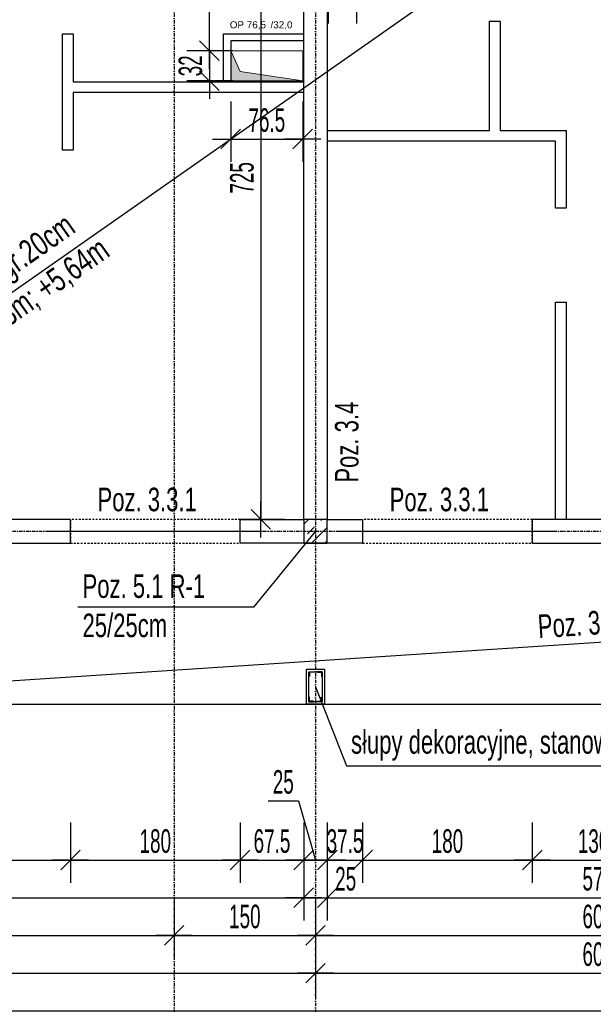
# Model space of a CAD drawing. Header units: millimetres. Extents: x -796 to 14823, y -2819 to 1873.
# Tile 9 of 51: x 297 to 906, y -1246 to -201. Entities that reach past the tile are written whole.
import ezdxf

# ---------------------------------------------------------------- set-up
doc = ezdxf.new("R2010")
doc.units = ezdxf.units.MM
doc.header["$LTSCALE"] = 10
doc.linetypes.add('MO', pattern=[0.7, 0.35, -0.17, 0.01, -0.17])
doc.linetypes.add('MP', pattern=[0.36, 0.2, -0.16])
for name, color, linetype in [('BA_prg', 3, 'Continuous'), ('BA_szr', 1, 'Continuous'), ('BA_txs', 2, 'Continuous'), ('BA_wym', 1, 'Continuous'), ('BD_lpm', 1, 'MP'), ('BD_osm', 1, 'MO'), ('BD_wic', 1, 'Continuous'), ('BD_wig', 3, 'Continuous'), ('BZ_odn', 1, 'Continuous'), ('BZ_txs', 2, 'Continuous')]:
    doc.layers.add(name, color=color, linetype=linetype)
doc.layers.add('Nowe_A-Przebicia_Nr_pióra__1', color=7, linetype='Continuous', lineweight=13)
doc.layers.add('Nowe_A-Przebicia_Nr_pióra__102', color=7, linetype='Continuous', lineweight=5, true_color=0xcccccc)
doc.styles.add('BIKTS', font='bikromsw.shx', dxfattribs={"width": 0.8})
doc.styles.add('BIKWYM', font='bikromsw.shx', dxfattribs={"width": 0.6})
doc.styles.add('STYL_AUTOMATYCZNY_1', font='arial.ttf')
doc.dimstyles.new('BA_KR_100_cm', dxfattribs={"dimtxt": 25, "dimasz": 1.666667, "dimexe": 24, "dimexo": 0, "dimgap": 0, "dimtad": 0, "dimdec": 1, "dimrnd": 0.5, "dimzin": 9, "dimdsep": 46, "dimtxsty": 'BIKWYM', "dimblk": 'WYM-KR', "dimcen": 0, "dimdle": 20, "dimclrd": 256, "dimclre": 256, "dimclrt": 2, "dimadec": 0, "dimazin": 0, "dimtfac": 0.033333, "dimtdec": 1, "dimtmove": 0, "dimatfit": 3, "dimldrblk": 'WYM-KR', "dimfxl": 25, "dimfxlon": 1, "dimtvp": 0.8, "dimtolj": 1, "dimarcsym": 0})
doc.dimstyles.new('BZ_ST_100_cm', dxfattribs={"dimtxt": 25, "dimasz": 1.666667, "dimexe": 24, "dimexo": 0, "dimgap": 0, "dimtad": 0, "dimdec": 1, "dimrnd": 0.5, "dimdsep": 46, "dimtxsty": 'BIKWYM', "dimblk": 'WYM-ST', "dimcen": 0, "dimdle": 20, "dimclrd": 256, "dimclre": 256, "dimclrt": 7, "dimadec": 0, "dimazin": 0, "dimtfac": 0.033333, "dimtdec": 1, "dimtix": 1, "dimtmove": 2, "dimatfit": 3, "dimldrblk": 'WYM-ST', "dimfxl": 25, "dimfxlon": 1, "dimtvp": 0.8, "dimtolj": 1, "dimtzin": 0, "dimarcsym": 0})

# ---------------------------------------------------------------- blocks, each defined once
blk = doc.blocks.new('WYM-ST')
blk.add_hatch(color=256).paths.add_polyline_path([(-13, 2.88), (0, 0), (-13, -2.88)])
blk.add_lwpolyline([(0, 0), (-13, 2.88), (-13, -2.88), (0, 0)])
blk = doc.blocks.new('WYM-KR')
at = {"linetype": 'ByBlock'}
blk.add_line((11.52, 0), (-11.52, 0), dxfattribs=at)
at = {"color": 7, "linetype": 'ByBlock'}
blk.add_line((6.24, 6.24), (-6.24, -6.24), dxfattribs=at)
blk = doc.blocks.new('*D192')
at = {"layer": 'BA_wym', "lineweight": -2}
for p, q in [((141, -1052.6), (141, -1116.6)), ((351, -1052.6), (351, -1116.6)), ((142.7, -1092.6), (349.4, -1092.6))]:
    blk.add_line(p, q, dxfattribs=at)
at = {"layer": 'Defpoints', "color": 0}
for p in [(141, -756.1), (351, -756.1), (351, -1092.6)]:
    blk.add_point(p, dxfattribs=at)
at = {"layer": 'BA_wym', "lineweight": -2, "xscale": 1.666666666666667, "yscale": 1.666666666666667, "zscale": 1.666666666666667, "rotation": 180}
blk.add_blockref('WYM-KR', (141, -1092.6), dxfattribs=at)
at = {"layer": 'BA_wym', "lineweight": -2, "xscale": 1.666666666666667, "yscale": 1.666666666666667, "zscale": 1.666666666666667}
blk.add_blockref('WYM-KR', (351, -1092.6), dxfattribs=at)
at = {"layer": 'BA_wym', "color": 2, "insert": (246, -1072.6), "char_height": 25, "attachment_point": 5, "style": 'BIKWYM'}
blk.add_mtext('\\A1;210', dxfattribs=at)
blk = doc.blocks.new('*D193')
at = {"layer": 'BA_wym', "lineweight": -2}
for p, q in [((351, -1052.6), (351, -1116.6)), ((531, -1052.6), (531, -1116.6)), ((352.7, -1092.6), (529.4, -1092.6))]:
    blk.add_line(p, q, dxfattribs=at)
at = {"layer": 'Defpoints', "color": 0}
for p in [(351, -756.1), (531, -756.1), (531, -1092.6)]:
    blk.add_point(p, dxfattribs=at)
at = {"layer": 'BA_wym', "lineweight": -2, "xscale": 1.666666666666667, "yscale": 1.666666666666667, "zscale": 1.666666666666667, "rotation": 180}
blk.add_blockref('WYM-KR', (351, -1092.6), dxfattribs=at)
at = {"layer": 'BA_wym', "lineweight": -2, "xscale": 1.666666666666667, "yscale": 1.666666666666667, "zscale": 1.666666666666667}
blk.add_blockref('WYM-KR', (531, -1092.6), dxfattribs=at)
at = {"layer": 'BA_wym', "color": 2, "insert": (441, -1072.6), "char_height": 25, "attachment_point": 5, "style": 'BIKWYM'}
blk.add_mtext('\\A1;180', dxfattribs=at)
blk = doc.blocks.new('*D194')
at = {"layer": 'BA_wym', "lineweight": -2}
for p, q in [((531, -1052.6), (531, -1116.6)), ((598.5, -1052.6), (598.5, -1116.6)), ((532.7, -1092.6), (596.9, -1092.6))]:
    blk.add_line(p, q, dxfattribs=at)
at = {"layer": 'Defpoints', "color": 0}
for p in [(531, -756.1), (598.5, -756.1), (598.5, -1092.6)]:
    blk.add_point(p, dxfattribs=at)
at = {"layer": 'BA_wym', "lineweight": -2, "xscale": 1.666666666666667, "yscale": 1.666666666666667, "zscale": 1.666666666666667, "rotation": 180}
blk.add_blockref('WYM-KR', (531, -1092.6), dxfattribs=at)
at = {"layer": 'BA_wym', "lineweight": -2, "xscale": 1.666666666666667, "yscale": 1.666666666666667, "zscale": 1.666666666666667}
blk.add_blockref('WYM-KR', (598.5, -1092.6), dxfattribs=at)
at = {"layer": 'BA_wym', "color": 2, "insert": (564.8, -1072.6), "char_height": 25, "attachment_point": 5, "style": 'BIKWYM'}
blk.add_mtext('\\A1;67.5', dxfattribs=at)
blk = doc.blocks.new('*D195')
at = {"layer": 'BA_wym', "lineweight": -2}
for p, q in [((560.6, -1029.8), (593, -1029.8)), ((593, -1029.8), (611, -1092.6)), ((598.5, -1052.6), (598.5, -1116.6)), ((623.5, -1052.6), (623.5, -1116.6)), ((596.9, -1092.6), (595.2, -1092.6)), ((598.5, -1092.6), (623.5, -1092.6)), ((625.2, -1092.6), (626.9, -1092.6))]:
    blk.add_line(p, q, dxfattribs=at)
at = {"layer": 'Defpoints', "color": 0}
for p in [(598.5, -756.1), (623.5, -756.1), (623.5, -1092.6)]:
    blk.add_point(p, dxfattribs=at)
at = {"layer": 'BA_wym', "lineweight": -2, "xscale": 1.666666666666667, "yscale": 1.666666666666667, "zscale": 1.666666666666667}
blk.add_blockref('WYM-KR', (598.5, -1092.6), dxfattribs=at)
at = {"layer": 'BA_wym', "lineweight": -2, "xscale": 1.666666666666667, "yscale": 1.666666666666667, "zscale": 1.666666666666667, "rotation": 180}
blk.add_blockref('WYM-KR', (623.5, -1092.6), dxfattribs=at)
at = {"layer": 'BA_wym', "color": 2, "insert": (576.8, -1009.8), "char_height": 25, "attachment_point": 5, "style": 'BIKWYM'}
blk.add_mtext('\\A1;25', dxfattribs=at)
blk = doc.blocks.new('*D196')
at = {"layer": 'BA_wym', "lineweight": -2}
for p, q in [((623.5, -1052.6), (623.5, -1116.6)), ((661, -1052.6), (661, -1116.6)), ((621.9, -1092.6), (620.2, -1092.6)), ((623.5, -1092.6), (661, -1092.6)), ((662.7, -1092.6), (664.3, -1092.6))]:
    blk.add_line(p, q, dxfattribs=at)
at = {"layer": 'Defpoints', "color": 0}
for p in [(623.5, -756.1), (661, -756.1), (661, -1092.6)]:
    blk.add_point(p, dxfattribs=at)
at = {"layer": 'BA_wym', "lineweight": -2, "xscale": 1.666666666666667, "yscale": 1.666666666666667, "zscale": 1.666666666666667}
blk.add_blockref('WYM-KR', (623.5, -1092.6), dxfattribs=at)
at = {"layer": 'BA_wym', "lineweight": -2, "xscale": 1.666666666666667, "yscale": 1.666666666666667, "zscale": 1.666666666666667, "rotation": 180}
blk.add_blockref('WYM-KR', (661, -1092.6), dxfattribs=at)
at = {"layer": 'BA_wym', "color": 2, "insert": (642.3, -1072.6), "char_height": 25, "attachment_point": 5, "style": 'BIKWYM'}
blk.add_mtext('\\A1;37.5', dxfattribs=at)
blk = doc.blocks.new('*D197')
at = {"layer": 'BA_wym', "lineweight": -2}
for p, q in [((661, -1052.6), (661, -1116.6)), ((841, -1052.6), (841, -1116.6)), ((662.7, -1092.6), (839.3, -1092.6))]:
    blk.add_line(p, q, dxfattribs=at)
at = {"layer": 'Defpoints', "color": 0}
for p in [(661, -756.1), (841, -756.1), (841, -1092.6)]:
    blk.add_point(p, dxfattribs=at)
at = {"layer": 'BA_wym', "lineweight": -2, "xscale": 1.666666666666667, "yscale": 1.666666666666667, "zscale": 1.666666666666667, "rotation": 180}
blk.add_blockref('WYM-KR', (661, -1092.6), dxfattribs=at)
at = {"layer": 'BA_wym', "lineweight": -2, "xscale": 1.666666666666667, "yscale": 1.666666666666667, "zscale": 1.666666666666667}
blk.add_blockref('WYM-KR', (841, -1092.6), dxfattribs=at)
at = {"layer": 'BA_wym', "color": 2, "insert": (751, -1072.6), "char_height": 25, "attachment_point": 5, "style": 'BIKWYM'}
blk.add_mtext('\\A1;180', dxfattribs=at)
blk = doc.blocks.new('*D198')
at = {"layer": 'BA_wym', "lineweight": -2}
for p, q in [((841, -1052.6), (841, -1116.6)), ((971, -1052.6), (971, -1116.6)), ((842.7, -1092.6), (969.4, -1092.6))]:
    blk.add_line(p, q, dxfattribs=at)
at = {"layer": 'Defpoints', "color": 0}
for p in [(841, -756.1), (971, -756.1), (971, -1092.6)]:
    blk.add_point(p, dxfattribs=at)
at = {"layer": 'BA_wym', "lineweight": -2, "xscale": 1.666666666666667, "yscale": 1.666666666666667, "zscale": 1.666666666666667, "rotation": 180}
blk.add_blockref('WYM-KR', (841, -1092.6), dxfattribs=at)
at = {"layer": 'BA_wym', "lineweight": -2, "xscale": 1.666666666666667, "yscale": 1.666666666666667, "zscale": 1.666666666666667}
blk.add_blockref('WYM-KR', (971, -1092.6), dxfattribs=at)
at = {"layer": 'BA_wym', "color": 2, "insert": (906, -1072.6), "char_height": 25, "attachment_point": 5, "style": 'BIKWYM'}
blk.add_mtext('\\A1;130', dxfattribs=at)
blk = doc.blocks.new('*D67')
at = {"layer": 'BA_wym', "lineweight": -2}
for p, q in [((-66.5, -1092.6), (-66.5, -1156.6)), ((598.5, -1092.6), (598.5, -1156.6)), ((-64.8, -1132.6), (596.9, -1132.6))]:
    blk.add_line(p, q, dxfattribs=at)
at = {"layer": 'Defpoints', "color": 0}
for p in [(598.5, -731.1), (-66.5, -927.1), (598.5, -1132.6)]:
    blk.add_point(p, dxfattribs=at)
at = {"layer": 'BA_wym', "lineweight": -2, "xscale": 1.666666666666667, "yscale": 1.666666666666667, "zscale": 1.666666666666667, "rotation": 180}
blk.add_blockref('WYM-KR', (-66.5, -1132.6), dxfattribs=at)
at = {"layer": 'BA_wym', "lineweight": -2, "xscale": 1.666666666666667, "yscale": 1.666666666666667, "zscale": 1.666666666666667}
blk.add_blockref('WYM-KR', (598.5, -1132.6), dxfattribs=at)
at = {"layer": 'BA_wym', "color": 2, "insert": (266, -1112.6), "char_height": 25, "attachment_point": 5, "style": 'BIKWYM'}
blk.add_mtext('\\A1;665', dxfattribs=at)
blk = doc.blocks.new('*D68')
at = {"layer": 'BA_wym', "lineweight": -2}
for p, q in [((598.5, -1092.6), (598.5, -1156.6)), ((623.5, -1092.6), (623.5, -1156.6)), ((596.9, -1132.6), (595.2, -1132.6)), ((598.5, -1132.6), (623.5, -1132.6)), ((625.2, -1132.6), (659.2, -1132.6))]:
    blk.add_line(p, q, dxfattribs=at)
at = {"layer": 'Defpoints', "color": 0}
for p in [(598.5, -731.1), (623.5, -731.1), (623.5, -1132.6)]:
    blk.add_point(p, dxfattribs=at)
at = {"layer": 'BA_wym', "lineweight": -2, "xscale": 1.666666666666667, "yscale": 1.666666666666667, "zscale": 1.666666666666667}
blk.add_blockref('WYM-KR', (598.5, -1132.6), dxfattribs=at)
at = {"layer": 'BA_wym', "lineweight": -2, "xscale": 1.666666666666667, "yscale": 1.666666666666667, "zscale": 1.666666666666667, "rotation": 180}
blk.add_blockref('WYM-KR', (623.5, -1132.6), dxfattribs=at)
at = {"layer": 'BA_wym', "color": 2, "insert": (643, -1112.6), "char_height": 25, "attachment_point": 5, "style": 'BIKWYM'}
blk.add_mtext('\\A1;25', dxfattribs=at)
blk = doc.blocks.new('*D69')
at = {"layer": 'BA_wym', "lineweight": -2}
for p, q in [((623.5, -1092.6), (623.5, -1156.6)), ((1198.5, -1092.6), (1198.5, -1156.6)), ((625.2, -1132.6), (1196.9, -1132.6))]:
    blk.add_line(p, q, dxfattribs=at)
at = {"layer": 'Defpoints', "color": 0}
for p in [(623.5, -731.1), (1198.5, -731.1), (1198.5, -1132.6)]:
    blk.add_point(p, dxfattribs=at)
at = {"layer": 'BA_wym', "lineweight": -2, "xscale": 1.666666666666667, "yscale": 1.666666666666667, "zscale": 1.666666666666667, "rotation": 180}
blk.add_blockref('WYM-KR', (623.5, -1132.6), dxfattribs=at)
at = {"layer": 'BA_wym', "lineweight": -2, "xscale": 1.666666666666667, "yscale": 1.666666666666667, "zscale": 1.666666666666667}
blk.add_blockref('WYM-KR', (1198.5, -1132.6), dxfattribs=at)
at = {"layer": 'BA_wym', "color": 2, "insert": (911, -1112.6), "char_height": 25, "attachment_point": 5, "style": 'BIKWYM'}
blk.add_mtext('\\A1;575', dxfattribs=at)
blk = doc.blocks.new('*D76')
at = {"layer": 'BA_wym', "lineweight": -2}
for p, q in [((-79, -1132.6), (-79, -1196.6)), ((461, -1132.6), (461, -1196.6)), ((-77.3, -1172.6), (459.4, -1172.6))]:
    blk.add_line(p, q, dxfattribs=at)
at = {"layer": 'Defpoints', "color": 0}
for p in [(461, -756.1), (-79, -927.1), (461, -1172.6)]:
    blk.add_point(p, dxfattribs=at)
at = {"layer": 'BA_wym', "lineweight": -2, "xscale": 1.666666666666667, "yscale": 1.666666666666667, "zscale": 1.666666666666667, "rotation": 180}
blk.add_blockref('WYM-KR', (-79, -1172.6), dxfattribs=at)
at = {"layer": 'BA_wym', "lineweight": -2, "xscale": 1.666666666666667, "yscale": 1.666666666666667, "zscale": 1.666666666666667}
blk.add_blockref('WYM-KR', (461, -1172.6), dxfattribs=at)
at = {"layer": 'BA_wym', "color": 2, "insert": (191, -1152.6), "char_height": 25, "attachment_point": 5, "style": 'BIKWYM'}
blk.add_mtext('\\A1;540', dxfattribs=at)
blk = doc.blocks.new('*D77')
at = {"layer": 'BA_wym', "lineweight": -2}
for p, q in [((461, -1132.6), (461, -1196.6)), ((611, -1132.6), (611, -1196.6)), ((462.7, -1172.6), (609.4, -1172.6))]:
    blk.add_line(p, q, dxfattribs=at)
at = {"layer": 'Defpoints', "color": 0}
for p in [(611, -650.6), (461, -756.1), (611, -1172.6)]:
    blk.add_point(p, dxfattribs=at)
at = {"layer": 'BA_wym', "lineweight": -2, "xscale": 1.666666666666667, "yscale": 1.666666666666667, "zscale": 1.666666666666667, "rotation": 180}
blk.add_blockref('WYM-KR', (461, -1172.6), dxfattribs=at)
at = {"layer": 'BA_wym', "lineweight": -2, "xscale": 1.666666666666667, "yscale": 1.666666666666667, "zscale": 1.666666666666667}
blk.add_blockref('WYM-KR', (611, -1172.6), dxfattribs=at)
at = {"layer": 'BA_wym', "color": 2, "insert": (536, -1152.6), "char_height": 25, "attachment_point": 5, "style": 'BIKWYM'}
blk.add_mtext('\\A1;150', dxfattribs=at)
blk = doc.blocks.new('*D78')
at = {"layer": 'BA_wym', "lineweight": -2}
for p, q in [((611, -1132.6), (611, -1196.6)), ((1211, -1132.6), (1211, -1196.6)), ((612.7, -1172.6), (1209.4, -1172.6))]:
    blk.add_line(p, q, dxfattribs=at)
at = {"layer": 'Defpoints', "color": 0}
for p in [(611, -650.6), (1211, -756.1), (1211, -1172.6)]:
    blk.add_point(p, dxfattribs=at)
at = {"layer": 'BA_wym', "lineweight": -2, "xscale": 1.666666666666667, "yscale": 1.666666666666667, "zscale": 1.666666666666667, "rotation": 180}
blk.add_blockref('WYM-KR', (611, -1172.6), dxfattribs=at)
at = {"layer": 'BA_wym', "lineweight": -2, "xscale": 1.666666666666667, "yscale": 1.666666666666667, "zscale": 1.666666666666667}
blk.add_blockref('WYM-KR', (1211, -1172.6), dxfattribs=at)
at = {"layer": 'BA_wym', "color": 2, "insert": (911, -1152.6), "char_height": 25, "attachment_point": 5, "style": 'BIKWYM'}
blk.add_mtext('\\A1;600', dxfattribs=at)
blk = doc.blocks.new('*D83')
at = {"layer": 'BA_wym', "lineweight": -2}
for p, q in [((-91.5, -1172.6), (-91.5, -1236.6)), ((611, -1172.6), (611, -1236.6)), ((-89.8, -1212.6), (609.4, -1212.6))]:
    blk.add_line(p, q, dxfattribs=at)
at = {"layer": 'Defpoints', "color": 0}
for p in [(611, -890.1), (-91.5, -927.1), (611, -1212.6)]:
    blk.add_point(p, dxfattribs=at)
at = {"layer": 'BA_wym', "lineweight": -2, "xscale": 1.666666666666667, "yscale": 1.666666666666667, "zscale": 1.666666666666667, "rotation": 180}
blk.add_blockref('WYM-KR', (-91.5, -1212.6), dxfattribs=at)
at = {"layer": 'BA_wym', "lineweight": -2, "xscale": 1.666666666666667, "yscale": 1.666666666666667, "zscale": 1.666666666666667}
blk.add_blockref('WYM-KR', (611, -1212.6), dxfattribs=at)
at = {"layer": 'BA_wym', "color": 2, "insert": (259.8, -1192.6), "char_height": 25, "attachment_point": 5, "style": 'BIKWYM'}
blk.add_mtext('\\A1;702.5', dxfattribs=at)
blk = doc.blocks.new('*D84')
at = {"layer": 'BA_wym', "lineweight": -2}
for p, q in [((611, -1172.6), (611, -1236.6)), ((1211, -1172.6), (1211, -1236.6)), ((612.7, -1212.6), (1209.4, -1212.6))]:
    blk.add_line(p, q, dxfattribs=at)
at = {"layer": 'Defpoints', "color": 0}
for p in [(611, -890.1), (1211, -890.1), (1211, -1212.6)]:
    blk.add_point(p, dxfattribs=at)
at = {"layer": 'BA_wym', "lineweight": -2, "xscale": 1.666666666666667, "yscale": 1.666666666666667, "zscale": 1.666666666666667, "rotation": 180}
blk.add_blockref('WYM-KR', (611, -1212.6), dxfattribs=at)
at = {"layer": 'BA_wym', "lineweight": -2, "xscale": 1.666666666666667, "yscale": 1.666666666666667, "zscale": 1.666666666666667}
blk.add_blockref('WYM-KR', (1211, -1212.6), dxfattribs=at)
at = {"layer": 'BA_wym', "color": 2, "insert": (911, -1192.6), "char_height": 25, "attachment_point": 5, "style": 'BIKWYM'}
blk.add_mtext('\\A1;600', dxfattribs=at)
blk = doc.blocks.new('*D88')
at = {"layer": 'BA_wym', "lineweight": -2}
for p, q in [((-66.5, -1212.6), (-66.5, -1276.6)), ((2488.5, -1212.6), (2488.5, -1276.6)), ((-64.8, -1252.6), (2486.9, -1252.6))]:
    blk.add_line(p, q, dxfattribs=at)
at = {"layer": 'Defpoints', "color": 0}
for p in [(-66.5, -927.1), (2488.5, -927.1), (2488.5, -1252.6)]:
    blk.add_point(p, dxfattribs=at)
at = {"layer": 'BA_wym', "lineweight": -2, "xscale": 1.666666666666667, "yscale": 1.666666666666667, "zscale": 1.666666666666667, "rotation": 180}
blk.add_blockref('WYM-KR', (-66.5, -1252.6), dxfattribs=at)
at = {"layer": 'BA_wym', "lineweight": -2, "xscale": 1.666666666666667, "yscale": 1.666666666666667, "zscale": 1.666666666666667}
blk.add_blockref('WYM-KR', (2488.5, -1252.6), dxfattribs=at)
at = {"layer": 'BA_wym', "color": 2, "insert": (1211, -1232.6), "char_height": 25, "attachment_point": 5, "style": 'BIKWYM'}
blk.add_mtext('\\A1;2555', dxfattribs=at)
blk = doc.blocks.new('*D90')
at = {"layer": 'BA_wym', "lineweight": -2}
for p, q in [((-91.5, -1252.6), (-91.5, -1316.6)), ((2513.5, -1252.6), (2513.5, -1316.6)), ((-89.8, -1292.6), (2511.9, -1292.6))]:
    blk.add_line(p, q, dxfattribs=at)
at = {"layer": 'Defpoints', "color": 0}
for p in [(-91.5, -927.1), (2513.5, -927.1), (2513.5, -1292.6)]:
    blk.add_point(p, dxfattribs=at)
at = {"layer": 'BA_wym', "lineweight": -2, "xscale": 1.666666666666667, "yscale": 1.666666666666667, "zscale": 1.666666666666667, "rotation": 180}
blk.add_blockref('WYM-KR', (-91.5, -1292.6), dxfattribs=at)
at = {"layer": 'BA_wym', "lineweight": -2, "xscale": 1.666666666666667, "yscale": 1.666666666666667, "zscale": 1.666666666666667}
blk.add_blockref('WYM-KR', (2513.5, -1292.6), dxfattribs=at)
at = {"layer": 'BA_wym', "color": 2, "insert": (1211, -1272.6), "char_height": 25, "attachment_point": 5, "style": 'BIKWYM'}
blk.add_mtext('\\A1;2605', dxfattribs=at)
blk = doc.blocks.new('*D117')
at = {"layer": 'BA_wym', "lineweight": -2}
for p, q in [((-537.5, 1119.9), (-586.5, 1119.9)), ((-562.5, 1118.2), (-562.5, -925.5)), ((-537.5, -927.1), (-586.5, -927.1))]:
    blk.add_line(p, q, dxfattribs=at)
at = {"layer": 'Defpoints', "color": 0}
for p in [(598.5, 1119.9), (-562.5, -927.1), (-91.5, -927.1)]:
    blk.add_point(p, dxfattribs=at)
at = {"layer": 'BA_wym', "lineweight": -2, "xscale": 1.666666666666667, "yscale": 1.666666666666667, "zscale": 1.666666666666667}
for p, rotation in [((-562.5, 1119.9), 90), ((-562.5, -927.1), 270)]:
    blk.add_blockref('WYM-KR', p, dxfattribs=dict(at, rotation=rotation))
at = {"layer": 'BA_wym', "color": 2, "insert": (-582.5, 96.4), "char_height": 25, "attachment_point": 5, "rotation": 90, "style": 'BIKWYM'}
blk.add_mtext('\\A1;2047', dxfattribs=at)
blk = doc.blocks.new('*D252')
at = {"layer": 'BA_wym', "lineweight": -2}
for p, q in [((578, -6.1), (529, -6.1)), ((553, -7.8), (553, -729.5)), ((578, -731.1), (529, -731.1))]:
    blk.add_line(p, q, dxfattribs=at)
at = {"layer": 'Defpoints', "color": 0}
for p in [(593, -6.1), (553, -731.1), (593, -731.1)]:
    blk.add_point(p, dxfattribs=at)
at = {"layer": 'BA_wym', "lineweight": -2, "xscale": 1.666666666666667, "yscale": 1.666666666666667, "zscale": 1.666666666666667}
for p, rotation in [((553, -6.1), 90), ((553, -731.1), 270)]:
    blk.add_blockref('WYM-KR', p, dxfattribs=dict(at, rotation=rotation))
at = {"layer": 'BA_wym', "color": 2, "insert": (533, -368.6), "char_height": 25, "attachment_point": 5, "rotation": 90, "style": 'BIKWYM'}
blk.add_mtext('\\A1;725', dxfattribs=at)
blk = doc.blocks.new('*D272')
at = {"layer": 'BA_wym', "lineweight": -2}
for p, q in [((523.4, -233.7), (474.4, -233.7)), ((498.4, -232), (498.4, -230.4)), ((498.4, -233.7), (498.4, -265.6)), ((523.4, -265.6), (474.4, -265.6)), ((498.4, -267.3), (498.4, -269))]:
    blk.add_line(p, q, dxfattribs=at)
at = {"layer": 'Defpoints', "color": 0}
for p in [(549.2, -233.7), (498.4, -265.6), (549.2, -265.6)]:
    blk.add_point(p, dxfattribs=at)
at = {"layer": 'BA_wym', "lineweight": -2, "xscale": 1.666666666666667, "yscale": 1.666666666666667, "zscale": 1.666666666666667}
for p, rotation in [((498.4, -233.7), 270), ((498.4, -265.6), 90)]:
    blk.add_blockref('WYM-KR', p, dxfattribs=dict(at, rotation=rotation))
at = {"layer": 'BA_wym', "color": 2, "insert": (478.4, -249.7), "char_height": 25, "attachment_point": 5, "rotation": 90, "style": 'BIKWYM'}
blk.add_mtext('\\A1;32', dxfattribs=at)
blk = doc.blocks.new('*D273')
at = {"layer": 'BA_wym', "lineweight": -2}
for p, q in [((523.4, -6.1), (474.4, -6.1)), ((498.4, -232), (498.4, -7.8)), ((523.4, -233.7), (474.4, -233.7))]:
    blk.add_line(p, q, dxfattribs=at)
at = {"layer": 'Defpoints', "color": 0}
for p in [(498.4, -6.1), (538.4, -6.1), (549.2, -233.7)]:
    blk.add_point(p, dxfattribs=at)
at = {"layer": 'BA_wym', "lineweight": -2, "xscale": 1.666666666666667, "yscale": 1.666666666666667, "zscale": 1.666666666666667}
for p, rotation in [((498.4, -6.1), 90), ((498.4, -233.7), 270)]:
    blk.add_blockref('WYM-KR', p, dxfattribs=dict(at, rotation=rotation))
at = {"layer": 'BA_wym', "color": 2, "insert": (478.4, -71.1), "char_height": 25, "attachment_point": 5, "rotation": 90, "style": 'BIKWYM'}
blk.add_mtext('\\A1;227.5', dxfattribs=at)
blk = doc.blocks.new('*D274')
at = {"layer": 'BA_wym', "lineweight": -2}
for p, q in [((521, -287.4), (521, -351.4)), ((597.5, -287.4), (597.5, -351.4)), ((522.7, -327.4), (595.9, -327.4))]:
    blk.add_line(p, q, dxfattribs=at)
at = {"layer": 'Defpoints', "color": 0}
for p in [(521, -265.6), (597.5, -265.6), (597.5, -327.4)]:
    blk.add_point(p, dxfattribs=at)
at = {"layer": 'BA_wym', "lineweight": -2, "xscale": 1.666666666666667, "yscale": 1.666666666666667, "zscale": 1.666666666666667, "rotation": 180}
blk.add_blockref('WYM-KR', (521, -327.4), dxfattribs=at)
at = {"layer": 'BA_wym', "lineweight": -2, "xscale": 1.666666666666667, "yscale": 1.666666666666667, "zscale": 1.666666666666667}
blk.add_blockref('WYM-KR', (597.5, -327.4), dxfattribs=at)
at = {"layer": 'BA_wym', "color": 2, "insert": (559.3, -307.4), "char_height": 25, "attachment_point": 5, "style": 'BIKWYM'}
blk.add_mtext('\\A1;76.5', dxfattribs=at)
blk = doc.blocks.new('*D276')
at = {"layer": 'BA_wym', "lineweight": -2}
for p, q in [((624.5, -140.7), (624.5, -204.7)), ((654.5, -140.7), (654.5, -204.7)), ((622.9, -180.7), (621.2, -180.7)), ((654.5, -180.7), (624.5, -180.7)), ((656.2, -180.7), (690.2, -180.7))]:
    blk.add_line(p, q, dxfattribs=at)
at = {"layer": 'Defpoints', "color": 0}
for p in [(624.5, -57.1), (654.5, -57.1), (624.5, -180.7)]:
    blk.add_point(p, dxfattribs=at)
at = {"layer": 'BA_wym', "lineweight": -2, "xscale": 1.666666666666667, "yscale": 1.666666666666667, "zscale": 1.666666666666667}
blk.add_blockref('WYM-KR', (624.5, -180.7), dxfattribs=at)
at = {"layer": 'BA_wym', "lineweight": -2, "xscale": 1.666666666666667, "yscale": 1.666666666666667, "zscale": 1.666666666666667, "rotation": 180}
blk.add_blockref('WYM-KR', (654.5, -180.7), dxfattribs=at)
at = {"layer": 'BA_wym', "color": 2, "insert": (674, -160.7), "char_height": 25, "attachment_point": 5, "style": 'BIKWYM'}
blk.add_mtext('\\A1;30', dxfattribs=at)
blk = doc.blocks.new('*D329')
at = {"layer": 'BA_wym', "lineweight": -2}
for p, q in [((-262.5, -1292.6), (-262.5, -1356.6)), ((2684.5, -1292.6), (2684.5, -1356.6)), ((-260.8, -1332.6), (2682.9, -1332.6))]:
    blk.add_line(p, q, dxfattribs=at)
at = {"layer": 'Defpoints', "color": 0}
for p in [(-262.5, 171.4), (2684.5, 171.4), (2684.5, -1332.6)]:
    blk.add_point(p, dxfattribs=at)
at = {"layer": 'BA_wym', "lineweight": -2, "xscale": 1.666666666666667, "yscale": 1.666666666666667, "zscale": 1.666666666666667, "rotation": 180}
blk.add_blockref('WYM-KR', (-262.5, -1332.6), dxfattribs=at)
at = {"layer": 'BA_wym', "lineweight": -2, "xscale": 1.666666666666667, "yscale": 1.666666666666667, "zscale": 1.666666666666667}
blk.add_blockref('WYM-KR', (2684.5, -1332.6), dxfattribs=at)
at = {"layer": 'BA_wym', "color": 2, "insert": (1211, -1312.6), "char_height": 25, "attachment_point": 5, "style": 'BIKWYM'}
blk.add_mtext('\\A1;2947', dxfattribs=at)

msp = doc.modelspace()

# ---------------------------------------------------------------- hatches: boundary and pattern name
at = {"layer": 'BA_szr'}
h = msp.add_hatch(dxfattribs=at)
h.set_pattern_fill('BIK_ZELBET', color=256, scale=100, angle=45, pattern_type=2)
h.set_pattern_definition([(45, (-11015.26, -1800), (-14.142136, 14.142136), []), (45, (-11022.33, -1792.929), (-14.142136, 14.142136), [10, -10])])
h.paths.add_polyline_path([(598.52, -756.15), (623.52, -756.15), (623.52, -731.15), (598.52, -731.15)])
at = {"layer": 'Nowe_A-Przebicia_Nr_pióra__102', "linetype": 'Continuous', "lineweight": 5, "true_color": 0xcccccc}
msp.add_hatch(color=254, dxfattribs=at).paths.add_polyline_path([(597.52, -265.65), (521.02, -265.65), (521.02, -233.7), (531.01, -255.66)])

# ---------------------------------------------------------------- linework, layer by layer
at = {"layer": 'BA_prg', "color": 8}
for points in [[(604.02, -892.65), (609.02, -892.65), (609.02, -892.9, -0.4142136), (608.67, -893.25), (605.32, -893.25, 0.4142136), (604.62, -893.95), (604.62, -897.3, -0.4142136), (604.27, -897.65), (604.02, -897.65)], [(618.02, -892.65), (613.02, -892.65), (613.02, -892.9, 0.4142136), (613.37, -893.25), (616.72, -893.25, -0.4142136), (617.42, -893.95), (617.42, -897.3, 0.4142136), (617.77, -897.65), (618.02, -897.65)], [(604.02, -924.65), (609.02, -924.65), (609.02, -924.4, 0.4142136), (608.67, -924.05), (605.32, -924.05, -0.4142136), (604.62, -923.35), (604.62, -920, 0.4142136), (604.27, -919.65), (604.02, -919.65)], [(618.02, -924.65), (613.02, -924.65), (613.02, -924.4, -0.4142136), (613.37, -924.05), (616.72, -924.05, 0.4142136), (617.42, -923.35), (617.42, -920, -0.4142136), (617.77, -919.65), (618.02, -919.65)]]:
    msp.add_lwpolyline(points, format="xyb", close=True, dxfattribs=at)
at = {"layer": 'BD_lpm'}
for points in [[(351.02, -756.15), (531.02, -756.15), (531.02, -731.15), (351.02, -731.15)], [(661.01, -756.15), (841.01, -756.15), (841.01, -731.15), (661.01, -731.15)]]:
    msp.add_lwpolyline(points, close=True, dxfattribs=at)
at = {"layer": 'BD_osm', "color": 5}
for p, q in [((326.02, -743.65), (556.02, -743.65)), ((636.01, -743.65), (866.01, -743.65))]:
    msp.add_line(p, q, dxfattribs=at)
at = {"layer": 'BD_osm'}
for points in [[(461.02, 1639.86), (461.02, -1432.6)], [(611.02, 1639.86), (611.02, -1432.6)], [(-662.48, -743.65), (3084.52, -743.65)]]:
    msp.add_lwpolyline(points, dxfattribs=at)
at = {"layer": 'BD_wic'}
for points in [[(-91.48, -756.15), (2513.52, 1068.85)], [(623.52, -318.15), (795.52, -318.15), (795.52, -202.15), (807.02, -202.15), (807.02, -318.15), (877.02, -318.15), (877.02, -400.65), (865.52, -400.65), (865.52, -329.65), (623.52, -329.65)], [(598.52, -278.15), (354.02, -278.15), (354.02, -339.15), (342.52, -339.15), (342.52, -215.65), (354.02, -215.65), (354.02, -266.65), (598.52, -266.65)], [(513.52, -265.65), (513.52, -215.65), (597.52, -215.65)], [(597.52, -223.15), (521.02, -223.15), (521.02, -265.65)], [(865.52, -731.15), (865.52, -500.65), (877.02, -500.65), (877.02, -731.15)], [(-91.48, -927.15), (2513.52, -756.15)], [(-66.48, -927.15), (2488.52, -927.15)]]:
    msp.add_lwpolyline(points, dxfattribs=at)
at = {"layer": 'BD_wic', "color": 8}
for points in [[(601.52, -890.15), (620.52, -890.15), (620.52, -927.15), (601.52, -927.15)], [(618.02, -924.65), (604.02, -924.65), (604.02, -892.65), (618.02, -892.65)]]:
    msp.add_lwpolyline(points, close=True, dxfattribs=at)
at = {"layer": 'BD_wig'}
msp.add_lwpolyline([(531.02, -756.15), (531.02, -731.15), (598.52, -731.15), (598.52, -6.15), (584.52, -6.15), (584.52, 18.85), (818.02, 18.85), (818.02, -6.15), (623.52, -6.15), (623.52, -731.15), (661.01, -731.15), (661.01, -756.15), (531.02, -756.15)], dxfattribs=at)
for points in [[(141.02, -756.15), (351.02, -756.15), (351.02, -731.15), (141.02, -731.15)], [(598.52, -756.15), (623.52, -756.15), (623.52, -731.15), (598.52, -731.15)], [(841.01, -756.15), (971.02, -756.15), (971.02, -731.15), (841.01, -731.15)]]:
    msp.add_lwpolyline(points, close=True, dxfattribs=at)
at = {"layer": 'Nowe_A-Przebicia_Nr_pióra__1', "color": 7, "linetype": 'Continuous', "lineweight": 13}
for p, q in [((531.01, -255.66), (521.02, -233.7)), ((521.02, -233.7), (597.52, -233.7)), ((521.02, -265.65), (521.02, -233.7)), ((597.52, -233.7), (597.52, -265.65)), ((597.52, -265.65), (531.01, -255.66)), ((597.52, -265.65), (521.02, -265.65))]:
    msp.add_line(p, q, dxfattribs=at)

# ---------------------------------------------------------------- texts
at = {"layer": 'BA_txs', "style": 'BIKTS', "width": 0.7}
for s, rotation, p in [('Poz. 3.4', 90, (656.61, -692.03)), ('Poz. 3.5.1', 3.75568, (847.76, -857.17))]:
    msp.add_text(s, height=25, rotation=rotation, dxfattribs=at).set_placement(p)
for p in [(379.7, -722.39), (689.69, -722.39)]:
    msp.add_text('Poz. 3.3.1', height=25, dxfattribs=at).set_placement(p)
at = {"layer": 'BZ_txs', "insert": (48.01, -611.89), "char_height": 25, "width": 777.0831, "attachment_point": 1, "rotation": 35.01416, "style": 'BIKTS'}
msp.add_mtext('{\\W0.75;Poz. 3.1\\A1; Płyta stropowa gr.20cm\\Ppoziom wierzchu +8,53m; +5,64m}', dxfattribs=at)
at = {"layer": 'BZ_txs', "char_height": 25, "attachment_point": 1, "style": 'BIKTS'}
for s, insert, width in [('{\\W0.7;Poz. 5.1 R-1\\P\\A1;25/25cm}', (363.8, -789.34), 452.0462), ('{\\W0.7;słupy dekoracyjne, stanowią część balustrady, nie przenoszą obciążeń z wyższych kondygnacji }', (648.7, -954.68), 1484.2954)]:
    msp.add_mtext(s, dxfattribs=dict(at, insert=insert, width=width))
at = {"layer": 'Nowe_A-Przebicia_Nr_pióra__1', "color": 7, "lineweight": 13, "style": 'STYL_AUTOMATYCZNY_1'}
for s, p in [('OP 76,5', (520, -209.88)), (' /32,0', (560.36, -209.88))]:
    msp.add_text(s, height=7.5, dxfattribs=at).set_placement(p)

# ---------------------------------------------------------------- dimensions: what is measured, and where the dimension line sits
at = {"layer": 'BA_wym'}
for base, p1, p2, angle, override, picture, middle in [((-562.48, -927.15), (598.52, 1119.85), (-91.48, -927.15), 90, {"dimatfit": 1}, '*D117', (-582.48, 96.35)), ((553, -731.15), (593, -6.15), (593, -731.15), 90, {"dimatfit": 1}, '*D252', (533, -368.65)), ((597.52, -327.37), (521.02, -265.65), (597.52, -265.65), 180, {"dimatfit": 1, "dimfxl": 40}, '*D274', (559.27, -307.37))]:
    dim = msp.add_linear_dim(base=base, p1=p1, p2=p2, angle=angle, dimstyle='BA_KR_100_cm', override=override, dxfattribs=at)
    dim.commit()
    dim.dimension.update_dxf_attribs({"geometry": picture, "text_midpoint": middle})
for base, p1, p2, override, picture, middle in [((2684.52, -1332.6), (-262.48, 171.35), (2684.52, 171.35), {"dimatfit": 1, "dimfxl": 40}, '*D329', (1211.02, -1312.6)), ((611.02, -1172.6), (461.02, -756.15), (611.02, -650.58), {"dimtmove": 1, "dimatfit": 1, "dimfxl": 40}, '*D77', (536.02, -1152.6)), ((1211.02, -1172.6), (611.02, -650.58), (1211.02, -756.15), {"dimtmove": 1, "dimatfit": 1, "dimfxl": 40}, '*D78', (911.02, -1152.6)), ((598.52, -1132.6), (-66.48, -927.15), (598.52, -731.15), {"dimtmove": 1, "dimatfit": 1, "dimfxl": 40}, '*D67', (266.02, -1112.6)), ((623.52, -1132.6), (598.52, -731.15), (623.52, -731.15), {"dimblk": 'WYM-KR', "dimatfit": 1, "dimfxl": 40}, '*D68', (643.04, -1112.6)), ((1198.52, -1132.6), (623.52, -731.15), (1198.52, -731.15), {"dimtmove": 1, "dimatfit": 1, "dimfxl": 40}, '*D69', (911.02, -1112.6)), ((461.02, -1172.6), (-78.98, -927.15), (461.02, -756.15), {"dimtmove": 1, "dimatfit": 1, "dimfxl": 40}, '*D76', (191.02, -1152.6)), ((351.02, -1092.6), (141.02, -756.15), (351.02, -756.15), {"dimtmove": 1, "dimatfit": 1, "dimfxl": 40}, '*D192', (246.02, -1072.6)), ((531.02, -1092.6), (351.02, -756.15), (531.02, -756.15), {"dimtmove": 1, "dimatfit": 1, "dimfxl": 40}, '*D193', (441.02, -1072.6)), ((598.52, -1092.6), (531.02, -756.15), (598.52, -756.15), {"dimtmove": 1, "dimatfit": 1, "dimfxl": 40}, '*D194', (564.77, -1072.6)), ((841.01, -1092.6), (661.01, -756.15), (841.01, -756.15), {"dimtmove": 1, "dimatfit": 1, "dimfxl": 40}, '*D197', (751.01, -1072.6)), ((971.02, -1092.6), (841.01, -756.15), (971.02, -756.15), {"dimtmove": 1, "dimatfit": 1, "dimfxl": 40}, '*D198', (906.02, -1072.6)), ((611.02, -1212.6), (-91.48, -927.15), (611.02, -890.15), {"dimatfit": 1, "dimfxl": 40}, '*D83', (259.77, -1192.6)), ((1211.02, -1212.6), (611.02, -890.15), (1211.02, -890.15), {"dimatfit": 1, "dimfxl": 40}, '*D84', (911.02, -1192.6)), ((2513.52, -1292.6), (-91.48, -927.15), (2513.52, -927.15), {"dimatfit": 1, "dimfxl": 40}, '*D90', (1211.02, -1272.6)), ((2488.52, -1252.6), (-66.48, -927.15), (2488.52, -927.15), {"dimtmove": 1, "dimatfit": 1, "dimfxl": 40}, '*D88', (1211.02, -1232.6))]:
    dim = msp.add_linear_dim(base=base, p1=p1, p2=p2, dimstyle='BA_KR_100_cm', override=override, dxfattribs=at)
    dim.commit()
    dim.dimension.update_dxf_attribs({"geometry": picture, "text_midpoint": middle})
for base, p1, p2, angle, override, picture, middle in [((498.442, -6.1481), (549.1968, -233.6967), (538.442, -6.1481), 90, {"dimatfit": 1}, '*D273', (498.442, -71.1233)), ((624.52, -180.7), (654.52, -57.15), (624.52, -57.15), 180, {"dimatfit": 1, "dimfxl": 40}, '*D276', (674.04, -180.7)), ((498.442, -265.6476), (549.1968, -233.6967), (549.1968, -265.6476), 90, {"dimatfit": 1}, '*D272', (498.442, -249.6721))]:
    dim = msp.add_linear_dim(base=base, p1=p1, p2=p2, angle=angle, dimstyle='BA_KR_100_cm', override=override, dxfattribs=at)
    dim.commit()
    dim.dimension.update_dxf_attribs({"geometry": picture, "text_midpoint": middle, "dimtype": 160})
for base, p1, p2, override, picture, middle in [((623.52, -1092.6), (598.52, -756.15), (623.52, -756.15), {"dimtmove": 1, "dimatfit": 1, "dimfxl": 40}, '*D195', (593.01, -1029.75)), ((661.01, -1092.6), (623.52, -756.15), (661.01, -756.15), {"dimblk": 'WYM-KR', "dimatfit": 1, "dimfxl": 40}, '*D196', (642.27, -1092.6))]:
    dim = msp.add_linear_dim(base=base, p1=p1, p2=p2, dimstyle='BA_KR_100_cm', override=override, dxfattribs=at)
    dim.commit()
    dim.dimension.update_dxf_attribs({"geometry": picture, "text_midpoint": middle, "dimtype": 160})

# ---------------------------------------------------------------- leaders
at = {"layer": 'BZ_odn', "has_arrowhead": 0}
for points in [[(611.02, -743.65), (545.31, -824.14), (358.93, -824.14)], [(611.02, -908.65), (643.83, -992.6), (1951.36, -992.6)]]:
    msp.add_leader(points, dimstyle='BZ_ST_100_cm', dxfattribs=at)

doc.saveas('drawing.dxf')
